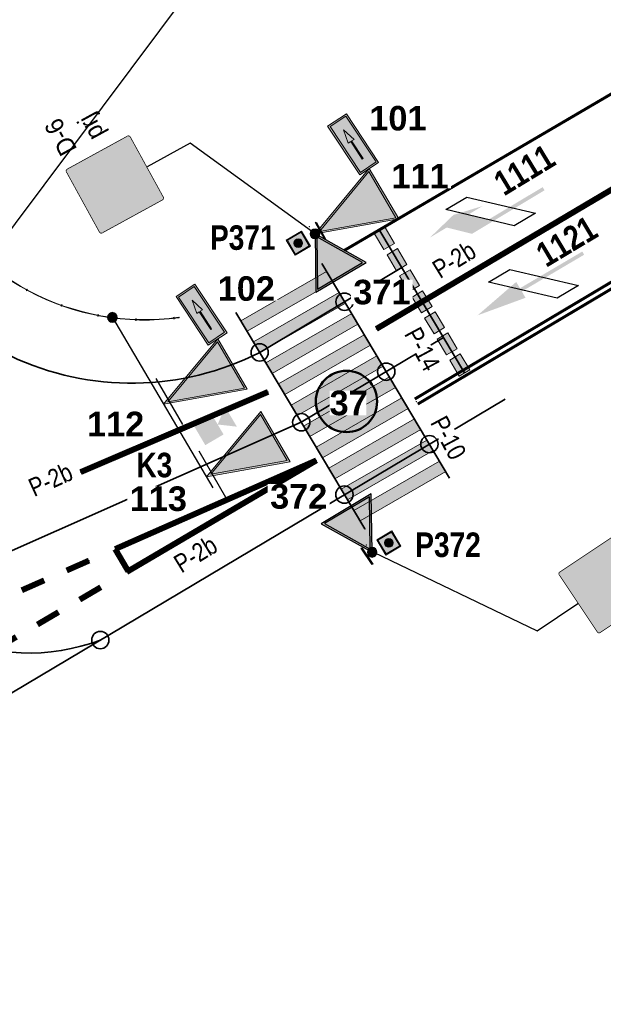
# Model space of a CAD drawing. Header units: metres. Extents: x 0 to 6473088, y 4 to 5822767.
# Tile 11 of 20: x 6472990 to 6473014, y 5822622 to 5822662. Entities that reach past the tile are written whole.
import ezdxf
from ezdxf.enums import TextEntityAlignment as Align

# ---------------------------------------------------------------- set-up
doc = ezdxf.new("R2010")
doc.units = ezdxf.units.M
for name, color, linetype, lineweight in [('GTS - detekcja pieszych', 1, 'Continuous', 0), ('MT IR - detekcja indukcyjna istniejąca', 7, 'Continuous', 30), ('MT IR - detekcja indukcyjna projektowana', 6, 'Continuous', 30), ('MT IR - detekcja wirtualna kamery rowery', 5, 'Continuous', 30), ('MT IR - numery grup sygnałowych', 6, 'Continuous', 30), ('MT IR - trajektorie i punkty kolizji', 1, 'Continuous', 35)]:
    doc.layers.add(name, color=color, linetype=linetype, lineweight=lineweight)
for name, color, linetype in [('IR - numery grup sygnałowych', 6, 'Continuous'), ('MT IR - detekcja dla pieszych', 1, 'Continuous'), ('MT IR - detekcja dla pieszych opisy', 7, 'Continuous'), ('MT IR - detekcja wirtualna kamery rowery opisy', 5, 'Continuous'), ('MT IR - oznakowanie pionowe', 7, 'Continuous'), ('MT IR - oznakowanie poziome opisy', 7, 'Continuous'), ('MT IR - oznakowanie poziome projektowane', 150, 'Continuous'), ('MT IR - sygnalizatory - oznaczenia', 7, 'Continuous'), ('MT IR - sygnalizatory projektowane', 7, 'Continuous'), ('zzz.gaHSDomyslna', 7, 'Continuous'), ('zzz.GASYG.Sygnalizator-Opis', 7, 'Continuous'), ('zzz.GASYG.Sygnalizator-Opis-Grupa', 7, 'Continuous'), ('zzz.GASYG.Sygnalizator-Opis-Nazwa', 7, 'Continuous'), ('zzz.GASYG.Sygnalizator-Opis-Stan', 7, 'Continuous'), ('zzz.GASYG.Sygnalizator-Symbol', 7, 'Continuous'), ('zzz.GASYG.Sygnalizator-Symbol-Tlo', 7, 'Continuous'), ('zzz.gaUbdef', 7, 'Continuous'), ('zzz.gaUbOs', 7, 'Continuous'), ('zzz.gaVSDodTekst', 7, 'Continuous'), ('zzz.gaVSDomyslna', 7, 'Continuous'), ('zzz.gaVSNazwa', 7, 'Continuous'), ('zzz.gaVSStan', 7, 'Continuous'), ('zzz.gaVSWielkość', 7, 'Continuous')]:
    doc.layers.add(name, color=color, linetype=linetype)
doc.styles.add('GA-ATR-TEXT', font='arial.ttf', dxfattribs={"width": 0.9})
doc.styles.add('GA-SGN-TEXT', font='txt.shx')
doc.styles.add('MT - bold Arial', font='arialbd.ttf')
doc.styles.add('MT - bold Arial Narrow', font='ARIALNB.TTF')
doc.styles.add('Nagłówek_10mm_Ga', font='arialbd.ttf', dxfattribs={"height": 1})
doc.styles.add('Opis poziomego', font='ARIALN.TTF')
doc.styles.get("Standard").update_dxf_attribs({"font": 'arial.ttf'})
doc.dimstyles.new('GA-LEADER', dxfattribs={"dimtxt": 1, "dimasz": 1, "dimexe": 1, "dimexo": 1, "dimgap": 1, "dimtad": 1, "dimtxsty": 'Standard', "dimcen": 1, "dimadec": 0, "dimazin": 0, "dimtfac": 1, "dimtmove": 0, "dimatfit": 3, "dimfxl": 1, "dimarcsym": 0})

# ---------------------------------------------------------------- blocks, each defined once
blk = doc.blocks.new('gaHSPos')
at = {"color": 0, "linetype": 'Continuous', "lineweight": 0}
blk.add_point((0, 0), dxfattribs=at)
blk = doc.blocks.new('*U33868')
at = {"layer": 'zzz.gaHSDomyslna'}
for points in [[(-4.607, 7.734), (-4.863, 8.163), (-8.358, 6.154), (-8.102, 5.725), (-4.607, 7.734)], [(-4.095, 6.874), (-4.351, 7.304), (-7.846, 5.295), (-7.59, 4.865), (-4.095, 6.874)], [(-3.583, 6.015), (-3.839, 6.445), (-7.334, 4.436), (-7.078, 4.006), (-3.583, 6.015)], [(-3.071, 5.156), (-3.327, 5.585), (-6.822, 3.577), (-6.566, 3.147), (-3.071, 5.156)], [(-2.559, 4.297), (-2.815, 4.726), (-6.31, 2.717), (-6.054, 2.288), (-2.559, 4.297)], [(-2.047, 3.437), (-2.303, 3.867), (-5.799, 1.858), (-5.543, 1.428), (-2.047, 3.437)], [(-1.536, 2.578), (-1.791, 3.008), (-5.287, 0.999), (-5.031, 0.569), (-1.536, 2.578)], [(-1.024, 1.719), (-1.28, 2.148), (-4.775, 0.139), (-4.519, -0.29), (-1.024, 1.719)], [(-0.512, 0.859), (-0.768, 1.289), (-4.263, -0.72), (-4.007, -1.15), (-0.512, 0.859)], [(0, 0), (-0.256, 0.43), (-3.751, -1.579), (-3.495, -2.009), (0, 0)]]:
    blk.add_hatch(color=150, dxfattribs=at).paths.add_polyline_path(points)
at = {"layer": 'zzz.gaHSDomyslna', "color": 150, "linetype": 'Continuous', "lineweight": 0}
for points in [[(-4.607, 7.734), (-4.863, 8.163), (-8.358, 6.154), (-8.102, 5.725), (-4.607, 7.734)], [(-4.095, 6.874), (-4.351, 7.304), (-7.846, 5.295), (-7.59, 4.865), (-4.095, 6.874)], [(-3.583, 6.015), (-3.839, 6.445), (-7.334, 4.436), (-7.078, 4.006), (-3.583, 6.015)], [(-3.071, 5.156), (-3.327, 5.585), (-6.822, 3.577), (-6.566, 3.147), (-3.071, 5.156)], [(-2.559, 4.297), (-2.815, 4.726), (-6.31, 2.717), (-6.054, 2.288), (-2.559, 4.297)], [(-2.047, 3.437), (-2.303, 3.867), (-5.799, 1.858), (-5.543, 1.428), (-2.047, 3.437)], [(-1.536, 2.578), (-1.791, 3.008), (-5.287, 0.999), (-5.031, 0.569), (-1.536, 2.578)], [(-1.024, 1.719), (-1.28, 2.148), (-4.775, 0.139), (-4.519, -0.29), (-1.024, 1.719)], [(-0.512, 0.859), (-0.768, 1.289), (-4.263, -0.72), (-4.007, -1.15), (-0.512, 0.859)], [(0, 0), (-0.256, 0.43), (-3.751, -1.579), (-3.495, -2.009), (0, 0)]]:
    blk.add_lwpolyline(points, close=True, dxfattribs=at)
at = {"layer": 'zzz.gaHSDomyslna', "color": 150}
for p in [(-8.551, 6.478), (-3.302, -2.333)]:
    blk.add_blockref('gaHSPos', p, dxfattribs=at)
blk = doc.blocks.new('zk.P-14')
at = {"linetype": 'Continuous', "lineweight": 0}
blk.add_hatch(color=0, dxfattribs=at).paths.add_polyline_path([(0.375, -0.5), (0.375, 0), (-0.375, 0), (-0.375, -0.5)])
at = {"color": 0, "linetype": 'Continuous', "lineweight": 0}
blk.add_lwpolyline([(-0.375, 0), (0.375, 0), (0.375, -0.5), (-0.375, -0.5), (-0.375, 0)], dxfattribs=at)
blk = doc.blocks.new('*U33869')
at = {"layer": 'zzz.gaHSDomyslna', "color": 150}
for p, rotation in [((-3.261, 5.478), 120.7697941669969), ((-2.75, 4.618), 120.7697941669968), ((-2.238, 3.759), 120.7697941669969), ((-1.727, 2.9), 120.7697941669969), ((-1.215, 2.041), 120.7697941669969), ((-0.703, 1.181), 120.7697941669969), ((-0.192, 0.322), 120.7697941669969)]:
    blk.add_blockref('zk.P-14', p, dxfattribs=dict(at, rotation=rotation))
for p in [(-3.468, 5.824), (0, 0)]:
    blk.add_blockref('gaHSPos', p, dxfattribs=at)
blk = doc.blocks.new('*U33870')
at = {"layer": 'zzz.gaHSDomyslna', "color": 150}
for points in [[(11.563, 7.024, 0.12, 0.12, 0), (-0.061, 0.103, 0.12, 0.12, 0)], [(11.686, 6.818, 0.12, 0.12, 0), (0.061, -0.103, 0.12, 0.12, 0)]]:
    blk.add_lwpolyline(points, format="xyseb", dxfattribs=at)
at = {"color": 150}
for p in [(11.624, 6.921), (0, 0)]:
    blk.add_blockref('gaHSPos', p, dxfattribs=at)
blk = doc.blocks.new('*U33873')
at = {"layer": 'zzz.gaHSDomyslna', "color": 150}
blk.add_lwpolyline([(0, 0, 0.24, 0.24, 0), (18.926, 11.216, 0.24, 0.24, 0)], format="xyseb", dxfattribs=at)
at = {"color": 150}
for p in [(18.926, 11.216), (0, 0)]:
    blk.add_blockref('gaHSPos', p, dxfattribs=at)
blk = doc.blocks.new('*U33876')
blk.add_hatch(color=0).paths.add_polyline_path([(0, 5), (-0.375, 2.95), (-0.075, 2.95), (-0.075, 0), (0.075, 0), (0.075, 2.95), (0.375, 2.95)])
blk = doc.blocks.new('*U33877')
blk.add_hatch(color=0).paths.add_polyline_path([(0.225, 3.2), (0.225, 2.5), (0.525, 3.7), (0.225, 5), (0.225, 4.2), (-0.525, 3.45), (-0.525, 0), (-0.375, 0), (-0.375, 2.6)])
blk = doc.blocks.new('*U33885')
at = {"layer": 'zzz.gaHSDomyslna', "color": 150}
blk.add_lwpolyline([(0, 0, 0.24, 0.24, 0), (-7.195, -4.179, 0.24, 0.24, 0)], format="xyseb", dxfattribs=at)
at = {"color": 150}
for p in [(0, 0), (-7.195, -4.179)]:
    blk.add_blockref('gaHSPos', p, dxfattribs=at)
blk = doc.blocks.new('*U33889')
at = {"layer": 'zzz.gaHSDomyslna', "color": 150}
for points in [[(6.894, 4.058, 0.24, 0.24, 0), (7.756, 4.566, 0.24, 0.24, 0)], [(5.171, 3.044, 0.24, 0.24, 0), (6.032, 3.551, 0.24, 0.24, 0)], [(3.447, 2.029, 0.24, 0.24, 0), (4.309, 2.537, 0.24, 0.24, 0)], [(1.724, 1.015, 0.24, 0.24, 0), (2.585, 1.522, 0.24, 0.24, 0)], [(0, 0, 0.24, 0.24, 0), (0.862, 0.507, 0.24, 0.24, 0)]]:
    blk.add_lwpolyline(points, format="xyseb", dxfattribs=at)
at = {"color": 150}
for p in [(9.102, 5.358), (0, 0)]:
    blk.add_blockref('gaHSPos', p, dxfattribs=at)
blk = doc.blocks.new('*U33896')
at = {"layer": 'zzz.gaHSDomyslna', "color": 150}
blk.add_lwpolyline([(0, 0, 0.12, 0.12, 0), (11.464, 6.724, 0.12, 0.12, 0)], format="xyseb", dxfattribs=at)
at = {"color": 150}
for p in [(11.464, 6.724), (0, 0)]:
    blk.add_blockref('gaHSPos', p, dxfattribs=at)
blk = doc.blocks.new('zzzGASYG.Ssmall')
blk.add_hatch(color=0).paths.add_polyline_path([(-0.366, -0.634), (0.366, -0.634), (0, 0)])
at = {"color": 0}
blk.add_lwpolyline([(-0.366, -0.634), (0.366, -0.634), (0, 0)], close=True, dxfattribs=at)
blk = doc.blocks.new('zzzGASYG.S5')
h = blk.add_hatch(color=0)
h.paths.add_polyline_path([(-0.366, -0.634), (0.366, -0.634), (0, 0)])
h.paths.add_polyline_path([(0, -0.044), (0.328, -0.612), (-0.328, -0.612)], flags=16)
at = {"color": 0}
for points in [[(-0.366, -0.634), (0.366, -0.634), (0, 0)], [(-0.328, -0.612), (0.328, -0.612), (0, -0.044)]]:
    blk.add_lwpolyline(points, close=True, dxfattribs=at)
blk = doc.blocks.new('*U31441')
at = {"layer": 'zzz.GASYG.Sygnalizator-Symbol', "color": 0, "lineweight": 30}
blk.add_blockref('zzzGASYG.S5', (0, 0), dxfattribs=at)
at = {"layer": 'zzz.GASYG.Sygnalizator-Symbol-Tlo', "color": 7, "lineweight": 30, "true_color": 0xffffff}
blk.add_blockref('zzzGASYG.Ssmall', (0, 0), dxfattribs=at)
blk = doc.blocks.new('*U31440')
at = {"color": 250, "lineweight": 30}
blk.add_blockref('*U31441', (0, 0), dxfattribs=at)
at = {"layer": 'zzz.GASYG.Sygnalizator-Opis', "color": 250, "style": 'GA-SGN-TEXT', "flags": 1}
for tag in ['AddText', 'Info1', 'Info2', 'Info3', 'Info4', 'Route', 'ID']:
    blk.add_attdef(tag, text='', height=0.2437, dxfattribs=at).set_placement((0.44, -0.455), align=Align.MIDDLE_LEFT)
at = {"layer": 'zzz.GASYG.Sygnalizator-Opis-Grupa', "color": 250, "style": 'GA-SGN-TEXT'}
blk.add_attdef('Group', text='', height=0.2437, dxfattribs=at).set_placement((0.44, -0.455), align=Align.MIDDLE_LEFT)
at = {"layer": 'zzz.GASYG.Sygnalizator-Opis-Nazwa', "color": 250, "style": 'GA-SGN-TEXT'}
blk.add_attdef('Name', text='', height=0.2437, dxfattribs=at).set_placement((0.44, -0.1625), align=Align.MIDDLE_LEFT)
at = {"layer": 'zzz.GASYG.Sygnalizator-Opis-Stan', "color": 250, "style": 'GA-SGN-TEXT', "flags": 1}
blk.add_attdef('State', text='', height=0.2437, dxfattribs=at).set_placement((0.44, -0.455), align=Align.MIDDLE_LEFT)
blk = doc.blocks.new('z.ga4s_p1')
at = {"layer": 'GTS - detekcja pieszych'}
h = blk.add_hatch(color=256, dxfattribs=at)
h.paths.add_polyline_path([(-1.11, 1.11), (-1.11, -1.11), (1.11, -1.11), (1.11, 1.11)])
h.paths.add_polyline_path([(1, 1), (1, -1), (-1, -1), (-1, 1)], flags=16)
h.paths.add_polyline_path([(0.54, 0, -1), (-0.54, 0, -1)], flags=0)
h = blk.add_hatch(color=255, dxfattribs=at)
h.paths.add_polyline_path([(-1, 1), (-1, -1), (1, -1), (1, 1)])
h.paths.add_polyline_path([(0.54, 0, -1), (-0.54, 0, -1)], flags=16)
blk.add_hatch(color=256, dxfattribs=at).paths.add_polyline_path([(0.54, 0, 1), (-0.54, 0, 1)])
for points in [[(-1.11, 1.11), (-1.11, -1.11), (1.11, -1.11), (1.11, 1.11)], [(-1, 1), (-1, -1), (1, -1), (1, 1)]]:
    blk.add_lwpolyline(points, close=True, dxfattribs=at)
blk.add_circle((0, 0), 0.544, dxfattribs=at)
blk = doc.blocks.new('zzzGASYG.Sbig')
at = {"linetype": 'Continuous', "lineweight": 0}
blk.add_hatch(color=0, dxfattribs=at).paths.add_polyline_path([(0, 0), (-0.366, -1), (0.366, -1)])
at = {"color": 0, "linetype": 'Continuous', "lineweight": 0}
blk.add_lwpolyline([(-0.366, -1), (0.366, -1), (0, 0)], close=True, dxfattribs=at)
blk = doc.blocks.new('zzzGASYG.S1')
at = {"linetype": 'Continuous', "lineweight": 0}
h = blk.add_hatch(color=0, dxfattribs=at)
h.paths.add_polyline_path([(0, 0), (-0.366, -1), (0.366, -1)])
h.paths.add_polyline_path([(0.335, -0.978), (-0.335, -0.978), (0, -0.064)], flags=16)
at = {"color": 0, "linetype": 'Continuous', "lineweight": 0}
for points in [[(-0.366, -1), (0.366, -1), (0, 0)], [(-0.335, -0.978), (0.335, -0.978), (0, -0.064)]]:
    blk.add_lwpolyline(points, close=True, dxfattribs=at)
blk = doc.blocks.new('*U31497')
at = {"layer": 'zzz.GASYG.Sygnalizator-Symbol', "color": 0, "lineweight": 30}
blk.add_blockref('zzzGASYG.S1', (0, 0), dxfattribs=at)
at = {"layer": 'zzz.GASYG.Sygnalizator-Symbol-Tlo', "color": 7, "lineweight": 30, "true_color": 0xffffff}
blk.add_blockref('zzzGASYG.Sbig', (0, 0), dxfattribs=at)
blk = doc.blocks.new('*U31496')
at = {"color": 250, "lineweight": 30}
blk.add_blockref('*U31497', (0, 0), dxfattribs=at)
at = {"layer": 'zzz.GASYG.Sygnalizator-Opis', "color": 250, "style": 'GA-SGN-TEXT', "flags": 1}
for tag in ['AddText', 'Info1', 'Info2', 'Info3', 'Info4', 'Route', 'ID']:
    blk.add_attdef(tag, text='', height=0.2437, dxfattribs=at).set_placement((0.44, -0.455), align=Align.MIDDLE_LEFT)
at = {"layer": 'zzz.GASYG.Sygnalizator-Opis-Grupa', "color": 250, "style": 'GA-SGN-TEXT'}
blk.add_attdef('Group', text='', height=0.2437, dxfattribs=at).set_placement((0.44, -0.455), align=Align.MIDDLE_LEFT)
at = {"layer": 'zzz.GASYG.Sygnalizator-Opis-Nazwa', "color": 250, "style": 'GA-SGN-TEXT'}
blk.add_attdef('Name', text='', height=0.2437, dxfattribs=at).set_placement((0.44, -0.1625), align=Align.MIDDLE_LEFT)
at = {"layer": 'zzz.GASYG.Sygnalizator-Opis-Stan', "color": 250, "style": 'GA-SGN-TEXT', "flags": 1}
blk.add_attdef('State', text='', height=0.2437, dxfattribs=at).set_placement((0.44, -0.455), align=Align.MIDDLE_LEFT)
blk = doc.blocks.new('zzzGASYG.S2a-0')
at = {"linetype": 'Continuous', "lineweight": 0}
blk.add_hatch(color=0, dxfattribs=at).paths.add_polyline_path([(-1.076, -0.881), (-1.076, -1.119), (-0.388, -1.119), (-0.388, -0.881)])
at = {"color": 0, "linetype": 'Continuous', "lineweight": 0}
blk.add_lwpolyline([(-1.076, -0.881), (-0.388, -0.881), (-0.388, -1.119), (-1.076, -1.119)], close=True, dxfattribs=at)
blk = doc.blocks.new('zzzGASYG.S2a-1')
at = {"linetype": 'Continuous', "lineweight": 0}
h = blk.add_hatch(color=0, dxfattribs=at)
h.paths.add_polyline_path([(-0.366, -0.859), (-1.098, -0.859), (-1.098, -1.141), (-0.366, -1.141)])
h.paths.add_polyline_path([(-0.388, -0.881), (-0.388, -1.119), (-1.076, -1.119), (-1.076, -0.881)], flags=16)
blk.add_hatch(color=0, dxfattribs=at).paths.add_polyline_path([(-0.948, -1), (-0.777, -1.043), (-0.777, -1.007), (-0.514, -1.007), (-0.514, -0.993), (-0.777, -0.993), (-0.777, -0.957)])
at = {"color": 250, "linetype": 'Continuous', "lineweight": 0}
for points in [[(-1.098, -0.859), (-0.366, -0.859), (-0.366, -1.141), (-1.098, -1.141)], [(-1.076, -0.881), (-0.388, -0.881), (-0.388, -1.119), (-1.076, -1.119)]]:
    blk.add_lwpolyline(points, close=True, dxfattribs=at)
at = {"color": 0, "linetype": 'Continuous', "lineweight": 0}
for points in [[(-0.777, -0.993), (-0.777, -0.957), (-0.948, -1), (-0.777, -1.043), (-0.777, -1.007)], [(-0.777, -0.993), (-0.514, -0.993), (-0.514, -1.007), (-0.777, -1.007)]]:
    blk.add_lwpolyline(points, dxfattribs=at)
blk = doc.blocks.new('*U31484')
at = {"layer": 'zzz.GASYG.Sygnalizator-Symbol', "color": 0, "xscale": -1}
blk.add_blockref('zzzGASYG.S2a-1', (0, 0), dxfattribs=at)
at = {"layer": 'zzz.GASYG.Sygnalizator-Symbol-Tlo', "color": 7, "true_color": 0xffffff, "xscale": -1}
blk.add_blockref('zzzGASYG.S2a-0', (0, 0), dxfattribs=at)
blk = doc.blocks.new('*U31483')
at = {"color": 250}
blk.add_blockref('*U31484', (0, 0), dxfattribs=at)
at = {"layer": 'zzz.GASYG.Sygnalizator-Opis', "color": 250, "style": 'GA-SGN-TEXT', "flags": 1}
for tag in ['AddText', 'Info1', 'Info2', 'Info3', 'Info4', 'Route', 'ID']:
    blk.add_attdef(tag, text='', height=0.2437, dxfattribs=at).set_placement((0.44, -1.655), align=Align.MIDDLE_LEFT)
at = {"layer": 'zzz.GASYG.Sygnalizator-Opis-Grupa', "color": 250, "style": 'GA-SGN-TEXT'}
blk.add_attdef('Group', text='', height=0.2437, dxfattribs=at).set_placement((0.44, -1.655), align=Align.MIDDLE_LEFT)
at = {"layer": 'zzz.GASYG.Sygnalizator-Opis-Nazwa', "color": 250, "style": 'GA-SGN-TEXT'}
blk.add_attdef('Name', text='', height=0.2437, dxfattribs=at).set_placement((0.44, -1.3625), align=Align.MIDDLE_LEFT)
at = {"layer": 'zzz.GASYG.Sygnalizator-Opis-Stan', "color": 250, "style": 'GA-SGN-TEXT', "flags": 1}
blk.add_attdef('State', text='', height=0.2437, dxfattribs=at).set_placement((0.44, -1.655), align=Align.MIDDLE_LEFT)
blk = doc.blocks.new('*U33965')
at = {"layer": 'zzz.gaHSDomyslna', "color": 150}
blk.add_lwpolyline([(0, 0, 0.24, 0.24, 0), (7.737, 4.555, 0.24, 0.24, 0)], format="xyseb", dxfattribs=at)
at = {"color": 150}
for p in [(7.737, 4.555), (0, 0)]:
    blk.add_blockref('gaHSPos', p, dxfattribs=at)
blk = doc.blocks.new('*U33966')
at = {"layer": 'zzz.gaHSDomyslna', "color": 150}
blk.add_lwpolyline([(0, 0, 0.24, 0.24, 0), (-8.206, -3.619, 0.24, 0.24, 0)], format="xyseb", dxfattribs=at)
at = {"color": 150}
for p in [(0, 0), (-8.206, -3.619)]:
    blk.add_blockref('gaHSPos', p, dxfattribs=at)
blk = doc.blocks.new('*U33967')
at = {"layer": 'zzz.gaHSDomyslna', "color": 150}
blk.add_lwpolyline([(0, 0, 0.24, 0.24, 0), (0.53, -0.9, 0.24, 0.24, 0)], format="xyseb", dxfattribs=at)
at = {"color": 150}
for p in [(0, 0), (0.53, -0.9)]:
    blk.add_blockref('gaHSPos', p, dxfattribs=at)
blk = doc.blocks.new('*U33968')
at = {"layer": 'zzz.gaHSDomyslna', "color": 150}
for points in [[(0, 0, 0.24, 0.24, 0), (-0.915, -0.404, 0.24, 0.24, 0)], [(-1.83, -0.807, 0.24, 0.24, 0), (-2.745, -1.211, 0.24, 0.24, 0)], [(-3.66, -1.614, 0.24, 0.24, 0), (-4.575, -2.018, 0.24, 0.24, 0)], [(-5.49, -2.421, 0.24, 0.24, 0), (-6.405, -2.825, 0.24, 0.24, 0)], [(-7.32, -3.228, 0.24, 0.24, 0), (-8.235, -3.632, 0.24, 0.24, 0)], [(-9.15, -4.035, 0.24, 0.24, 0), (-10.065, -4.439, 0.24, 0.24, 0)], [(-10.98, -4.842, 0.24, 0.24, 0), (-11.895, -5.246, 0.24, 0.24, 0)], [(-12.81, -5.649, 0.24, 0.24, 0), (-13.725, -6.053, 0.24, 0.24, 0)], [(-14.64, -6.456, 0.24, 0.24, 0), (-15.555, -6.86, 0.24, 0.24, 0)], [(-16.47, -7.263, 0.24, 0.24, 0), (-17.385, -7.667, 0.24, 0.24, 0)]]:
    blk.add_lwpolyline(points, format="xyseb", dxfattribs=at)
at = {"color": 150}
for p in [(0, 0), (-18.892, -8.332)]:
    blk.add_blockref('gaHSPos', p, dxfattribs=at)
blk = doc.blocks.new('A$C6DB17DEF')
at = {"layer": 'IR - numery grup sygnałowych', "lineweight": 30, "true_color": 0xffffff}
h = blk.add_hatch(color=7, dxfattribs=at)
h.dxf.hatch_style = 1
h.paths.add_polyline_path([(0, 1.25, 1), (2.5, 1.25, 1)])
at = {"layer": 'IR - numery grup sygnałowych', "lineweight": 50}
blk.add_circle((1.25, 1.25), 1.25, dxfattribs=at)
blk = doc.blocks.new('gaVSPos')
blk.add_point((0, 0))
blk = doc.blocks.new('gaVSTVcolumn0')
at = {"color": 0, "linetype": 'ByBlock', "lineweight": -2}
for p, q in [((-400, -30), (400, -30)), ((-400, -60), (-400, -30)), ((400, -60), (-400, -60)), ((400, -30), (400, -60))]:
    blk.add_line(p, q, dxfattribs=at)
blk.add_circle((0, 0), 30, dxfattribs=at)
blk = doc.blocks.new('gaVScolumn0')
at = {"color": 0, "linetype": 'ByBlock', "lineweight": -2}
blk.add_line((0, 0), (0, 400), dxfattribs=at)
at = {"color": 7, "style": 'GA-ATR-TEXT', "width": 0.9}
blk.add_attdef('X2', text='', height=150, dxfattribs=at).set_placement((-50, 0), align=Align.BOTTOM_RIGHT)
blk = doc.blocks.new('*U34325')
at = {"layer": 'zzz.gaVSDomyslna'}
h = blk.add_hatch(color=180, dxfattribs=at)
edge = h.paths.add_edge_path()
edge.add_line((-280, 594), (280, 594))
edge.add_arc((280, 580), 14, 359.99973, 89.99994, ccw=False)
edge.add_line((294, 580), (294, 20))
edge.add_arc((280, 20), 14, 270.00009, 359.99973, ccw=False)
edge.add_line((280, 6), (-280, 6))
edge.add_arc((-280, 20), 14, 180.00015, 269.99979, ccw=False)
edge.add_line((-294, 20), (-294, 580))
edge.add_arc((-280, 580), 14, 89.99994, 180.00015, ccw=False)
blk = doc.blocks.new('*U34326')
at = {"layer": 'zzz.gaVSDomyslna', "color": 7, "lineweight": 0, "true_color": 0xffffff, "const_width": 6}
blk.add_lwpolyline([(280, 3), (-280, 3, -0.414214), (-297, 20), (-297, 580, -0.414214), (-280, 597), (280, 597, -0.414214), (297, 580), (297, 20, -0.414214), (280, 3, -1)], format="xyb", dxfattribs=at)
blk = doc.blocks.new('*U34327')
at = {"layer": 'zzz.gaVSDomyslna', "true_color": 0xffffff}
blk.add_hatch(color=7, dxfattribs=at).paths.add_polyline_path([(0, 484), (-279.438, 0), (279.438, 0)])
blk = doc.blocks.new('*U34328')
at = {"layer": 'zzz.gaVSDomyslna', "true_color": 0x000000}
h = blk.add_hatch(color=18, dxfattribs=at)
h.paths.add_polyline_path([(-24, 372, 1), (24, 372, 1)])
h.paths.add_polyline_path([(49.7297, 326.351), (0, 345), (-37.2973, 261.081), (-87.4155, 210.963), (-75.7601, 185.321), (-18.6486, 242.432), (-9.72973, 259.459), (0, 186.486), (-46.6216, 121.216), (-77.8378, 27.5676), (-112.5, 23.2348), (-112.5, 11.6777), (-51.0384, 0), (-18.6486, 102.568), (20.4993, 150.613), (90.969, 27.2907), (68.459, 9.13869), (68.459, 0), (93.2432, 0), (134.934, 23.8234), (57.3273, 171.982), (59.8365, 179.509), (49.7297, 223.784), (49.7297, 279.73), (74.5946, 247.095), (74.5946, 163.176), (99.4595, 177.162), (99.4595, 261.081)])
h.paths.add_polyline_path([(219.122, 83.9189), (111.876, 83.9189), (121.645, 65.2703), (228.446, 65.2703)])
h.paths.add_polyline_path([(50.0186, 83.9189), (-16.7151, 83.9189), (-22.6042, 65.2703), (60.675, 65.2703)], flags=17)
h.paths.add_polyline_path([(-66.917, 83.9189), (-219.122, 83.9189), (-228.446, 65.2703), (-73.1332, 65.2703)])
blk = doc.blocks.new('*U34330')
at = {"layer": 'zzz.gaVSDomyslna', "color": 7, "true_color": 0xffffff}
for name, p in [('*U34326', (0, 0)), ('*U34327', (0, 96))]:
    blk.add_blockref(name, p, dxfattribs=at)
at = {"layer": 'zzz.gaVSDomyslna', "color": 180}
blk.add_blockref('*U34325', (0, 0), dxfattribs=at)
at = {"layer": 'zzz.gaVSDomyslna', "color": 18, "true_color": 0x000000}
blk.add_blockref('*U34328', (0, 108), dxfattribs=at)
blk = doc.blocks.new('*U34324')
at = {"layer": 'zzz.gaVSDomyslna'}
blk.add_blockref('*U34330', (0, 0), dxfattribs=at)
at = {"layer": 'zzz.gaVSDodTekst', "style": 'GA-ATR-TEXT', "width": 0.9}
blk.add_attdef('Addtext', text='', height=150, dxfattribs=at).set_placement((400, -7.5), align=Align.MIDDLE_LEFT)
at = {"layer": 'zzz.gaVSDomyslna', "style": 'MT - bold Arial', "flags": 1}
for tag in ['Width', 'Height', 'Position', 'Route', 'ItemNo', 'ID']:
    blk.add_attdef(tag, text='', height=1, dxfattribs=at).set_placement((0, 0), align=Align.MIDDLE_LEFT)
at = {"layer": 'zzz.gaVSNazwa', "style": 'GA-ATR-TEXT', "width": 0.9}
blk.add_attdef('Name', text='', height=150, dxfattribs=at).set_placement((400, 502.5), align=Align.MIDDLE_LEFT)
at = {"layer": 'zzz.gaVSStan', "style": 'GA-ATR-TEXT', "width": 0.9}
blk.add_attdef('State', text='', height=150, dxfattribs=at).set_placement((400, 247.5), align=Align.MIDDLE_LEFT)
at = {"layer": 'zzz.gaVSWielkość', "style": 'MT - bold Arial', "flags": 1}
blk.add_attdef('Size', text='', height=1, dxfattribs=at).set_placement((0, 0), align=Align.MIDDLE_LEFT)
blk = doc.blocks.new('*U34332')
at = {"layer": 'zzz.gaVSDomyslna'}
h = blk.add_hatch(color=180, dxfattribs=at)
edge = h.paths.add_edge_path()
edge.add_line((-280, 594), (280, 594))
edge.add_arc((280, 580), 14, 359.99973, 89.99994, ccw=False)
edge.add_line((294, 580), (294, 20))
edge.add_arc((280, 20), 14, 270.00009, 359.99973, ccw=False)
edge.add_line((280, 6), (-280, 6))
edge.add_arc((-280, 20), 14, 180.00015, 269.99979, ccw=False)
edge.add_line((-294, 20), (-294, 580))
edge.add_arc((-280, 580), 14, 89.99994, 180.00015, ccw=False)
blk = doc.blocks.new('*U34333')
at = {"layer": 'zzz.gaVSDomyslna', "color": 7, "lineweight": 0, "true_color": 0xffffff, "const_width": 6}
blk.add_lwpolyline([(280, 3), (-280, 3, -0.414214), (-297, 20), (-297, 580, -0.414214), (-280, 597), (280, 597, -0.414214), (297, 580), (297, 20, -0.414214), (280, 3, -1)], format="xyb", dxfattribs=at)
blk = doc.blocks.new('*U34334')
at = {"layer": 'zzz.gaVSDomyslna', "true_color": 0xffffff}
blk.add_hatch(color=7, dxfattribs=at).paths.add_polyline_path([(0, 484), (-279.438, 0), (279.438, 0)])
blk = doc.blocks.new('*U34335')
at = {"layer": 'zzz.gaVSDomyslna', "true_color": 0x000000}
h = blk.add_hatch(color=18, dxfattribs=at)
h.paths.add_polyline_path([(-24, 372, 1), (24, 372, 1)])
h.paths.add_polyline_path([(49.7297, 326.351), (0, 345), (-37.2973, 261.081), (-87.4155, 210.963), (-75.7601, 185.321), (-18.6486, 242.432), (-9.72973, 259.459), (0, 186.486), (-46.6216, 121.216), (-77.8378, 27.5676), (-112.5, 23.2348), (-112.5, 11.6777), (-51.0384, 0), (-18.6486, 102.568), (20.4993, 150.613), (90.969, 27.2907), (68.459, 9.13869), (68.459, 0), (93.2432, 0), (134.934, 23.8234), (57.3273, 171.982), (59.8365, 179.509), (49.7297, 223.784), (49.7297, 279.73), (74.5946, 247.095), (74.5946, 163.176), (99.4595, 177.162), (99.4595, 261.081)])
h.paths.add_polyline_path([(219.122, 83.9189), (111.876, 83.9189), (121.645, 65.2703), (228.446, 65.2703)])
h.paths.add_polyline_path([(50.0186, 83.9189), (-16.7151, 83.9189), (-22.6042, 65.2703), (60.675, 65.2703)], flags=17)
h.paths.add_polyline_path([(-66.917, 83.9189), (-219.122, 83.9189), (-228.446, 65.2703), (-73.1332, 65.2703)])
blk = doc.blocks.new('*U34337')
at = {"layer": 'zzz.gaVSDomyslna', "color": 7, "true_color": 0xffffff}
for name, p in [('*U34333', (0, 0)), ('*U34334', (0, 96))]:
    blk.add_blockref(name, p, dxfattribs=at)
at = {"layer": 'zzz.gaVSDomyslna', "color": 180}
blk.add_blockref('*U34332', (0, 0), dxfattribs=at)
at = {"layer": 'zzz.gaVSDomyslna', "color": 18, "true_color": 0x000000}
blk.add_blockref('*U34335', (0, 108), dxfattribs=at)
blk = doc.blocks.new('*U34331')
at = {"layer": 'zzz.gaVSDomyslna'}
blk.add_blockref('*U34337', (0, 0), dxfattribs=at)
at = {"layer": 'zzz.gaVSDodTekst', "style": 'GA-ATR-TEXT', "width": 0.9}
blk.add_attdef('Addtext', text='', height=150, dxfattribs=at).set_placement((400, -7.5), align=Align.MIDDLE_LEFT)
at = {"layer": 'zzz.gaVSDomyslna', "style": 'MT - bold Arial', "flags": 1}
for tag in ['Width', 'Height', 'Position', 'Route', 'ItemNo', 'ID']:
    blk.add_attdef(tag, text='', height=1, dxfattribs=at).set_placement((0, 0), align=Align.MIDDLE_LEFT)
at = {"layer": 'zzz.gaVSNazwa', "style": 'GA-ATR-TEXT', "width": 0.9}
blk.add_attdef('Name', text='', height=150, dxfattribs=at).set_placement((400, 502.5), align=Align.MIDDLE_LEFT)
at = {"layer": 'zzz.gaVSStan', "style": 'GA-ATR-TEXT', "width": 0.9}
blk.add_attdef('State', text='', height=150, dxfattribs=at).set_placement((400, 247.5), align=Align.MIDDLE_LEFT)
at = {"layer": 'zzz.gaVSWielkość', "style": 'MT - bold Arial', "flags": 1}
blk.add_attdef('Size', text='', height=1, dxfattribs=at).set_placement((0, 0), align=Align.MIDDLE_LEFT)
blk = doc.blocks.new('gaSSPos')
at = {"color": 0, "linetype": 'Continuous', "lineweight": 0}
blk.add_point((0, 0), dxfattribs=at)
blk = doc.blocks.new('*U34492')
at = {"layer": 'zzz.gaUbdef', "color": 251, "linetype": 'Continuous', "lineweight": 0, "true_color": 0x666666}
for points in [[(0, 0, 0.1, 0.1, 0.001241), (0.022, -0.045, 0.1, 0.1, 0)], [(0, 0, 0.05, 0.05, 0.001241), (0.022, -0.045, 0.05, 0.05, 0)], [(0.786, -1.334, 0.1, 0.1, 0.001241), (0.815, -1.375, 0.1, 0.1, 0)], [(0.786, -1.334, 0.05, 0.05, 0.001241), (0.815, -1.375, 0.05, 0.05, 0)], [(1.768, -2.531, 0.1, 0.1, 0.001241), (1.803, -2.567, 0.1, 0.1, 0)], [(1.768, -2.531, 0.05, 0.05, 0.001241), (1.803, -2.567, 0.05, 0.05, 0)], [(2.922, -3.564, 0.1, 0.1, 0.001241), (2.961, -3.595, 0.1, 0.1, 0)], [(2.922, -3.564, 0.05, 0.05, 0.001241), (2.961, -3.595, 0.05, 0.05, 0)], [(4.22, -4.408, 0.1, 0.1, 0.001241), (4.264, -4.432, 0.1, 0.1, 0)], [(4.22, -4.408, 0.05, 0.05, 0.001241), (4.264, -4.432, 0.05, 0.05, 0)], [(5.632, -5.043, 0.1, 0.1, 0.001241), (5.679, -5.06, 0.1, 0.1, 0)], [(5.632, -5.043, 0.05, 0.05, 0.001241), (5.679, -5.06, 0.05, 0.05, 0)], [(7.125, -5.454, 0.1, 0.1, 0.001241), (7.174, -5.464, 0.1, 0.1, 0)], [(7.125, -5.454, 0.05, 0.05, 0.001241), (7.174, -5.464, 0.05, 0.05, 0)], [(8.663, -5.632, 0.1, 0.1, 0.001241), (8.713, -5.634, 0.1, 0.1, 0)], [(8.663, -5.632, 0.05, 0.05, 0.001241), (8.713, -5.634, 0.05, 0.05, 0)], [(10.211, -5.571, 0.1, 0.1, 0.001241), (10.26, -5.565, 0.1, 0.1, 0)], [(10.211, -5.571, 0.05, 0.05, 0.001241), (10.26, -5.565, 0.05, 0.05, 0)]]:
    blk.add_lwpolyline(points, format="xyseb", dxfattribs=at)
at = {"layer": 'zzz.gaUbdef', "color": 7, "linetype": 'Continuous', "lineweight": 0}
blk.add_lwpolyline([(10.445, -5.551), (10.442, -5.532, -0.324272), (0.009, 0.004), (-0.009, -0.004, 0.324272), (10.445, -5.551)], format="xyb", dxfattribs=at)
at = {"layer": 'zzz.gaUbOs', "color": 251, "linetype": 'Continuous', "lineweight": 0, "true_color": 0x666666}
blk.add_lwpolyline([(0, 0, 0.324272), (10.443, -5.542)], format="xyb", dxfattribs=at)
at = {"layer": 'MT IR - oznakowanie pionowe'}
for p in [(0, 0), (10.443, -5.542)]:
    blk.add_blockref('gaSSPos', p, dxfattribs=at)

msp = doc.modelspace()

# ---------------------------------------------------------------- hatches: boundary and pattern name
at = {"layer": 'MT IR - detekcja wirtualna kamery rowery'}
h = msp.add_hatch(color=256, dxfattribs=at)
h.paths.add_polyline_path([(6472997.861, 5822645.446), (6472998.643, 5822645.357), (6472998.166, 5822646.17)])
h.paths.add_polyline_path([(6472996.879, 5822645.416), (6472997.356, 5822644.603), (6472998.1, 5822645.039), (6472997.623, 5822645.852)])
at = {"layer": 'MT IR - sygnalizatory projektowane'}
h = msp.add_hatch(color=7, dxfattribs=at)
edge = h.paths.add_edge_path()
edge.add_arc((6473001.83, 5822653.225), 0.195, 38.9997, 398.9997)
h = msp.add_hatch(color=7, dxfattribs=at)
edge = h.paths.add_edge_path()
edge.add_arc((6472993.568, 5822649.813), 0.195, 38.9997, 398.9997)
h = msp.add_hatch(color=7, dxfattribs=at)
edge = h.paths.add_edge_path()
edge.add_arc((6473004.158, 5822640.234), 0.195, 38.9997, 398.9997)

# ---------------------------------------------------------------- linework, layer by layer
at = {"layer": 'MT IR - detekcja indukcyjna projektowana'}
msp.add_lwpolyline([(6473009.767, 5822651.767), (6473012.577, 5822651.113), (6473011.698, 5822650.596), (6473008.909, 5822651.255)], close=True, dxfattribs=at)
at = {"layer": 'MT IR - sygnalizatory projektowane'}
for points in [[(6473001.635, 5822653.225, 1), (6473002.025, 5822653.225, 1)], [(6472993.373, 5822649.813, 1), (6472993.763, 5822649.813, 1)], [(6473003.963, 5822640.234, 1), (6473004.353, 5822640.234, 1)]]:
    msp.add_lwpolyline(points, format="xyb", close=True, dxfattribs=at)
at = {"layer": 'MT IR - sygnalizatory projektowane', "lineweight": 30}
for points in [[(6472995.333, 5822647.324), (6472996.43, 5822645.445)], [(6472997.086, 5822644.365), (6472998.183, 5822642.486)]]:
    msp.add_lwpolyline(points, dxfattribs=at)
at = {"layer": 'MT IR - trajektorie i punkty kolizji'}
msp.add_lwpolyline([(6472978.29, 5822662.136), (6472982.471, 5822641.77, 0.430411), (6472993.077, 5822636.652)], format="xyb", dxfattribs=at)
for points in [[(6473007.922, 5822647.552), (6473004.469, 5822653.351)], [(6473002.108, 5822652.009), (6473007.319, 5822643.26)], [(6472998.605, 5822650.013), (6473003.861, 5822641.189)]]:
    msp.add_lwpolyline(points, dxfattribs=at)
for centre in [(6473003.033, 5822650.455), (6472999.573, 5822648.387), (6473004.734, 5822647.6), (6473001.271, 5822645.537), (6473006.495, 5822644.644), (6473003.028, 5822642.587), (6472993.077, 5822636.652)]:
    msp.add_circle(centre, 0.353, dxfattribs=at)

# ---------------------------------------------------------------- block references
at = {"layer": 'MT IR - detekcja dla pieszych', "transparency": 33554687, "xscale": 0.3250000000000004, "yscale": 0.3250000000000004, "zscale": 0.3250000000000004}
for p, rotation in [((6473001.149, 5822652.845), 300.5864162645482), ((6473004.839, 5822640.613), 120.5864162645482)]:
    msp.add_blockref('z.ga4s_p1', p, dxfattribs=dict(at, rotation=rotation))
at = {"layer": 'MT IR - numery grup sygnałowych', "transparency": 33554687, "rotation": 252.6782819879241}
msp.add_blockref('A$C6DB17DEF', (6473002.291, 5822647.95), dxfattribs=at)
at = {"layer": 'MT IR - oznakowanie pionowe', "xscale": 0.005, "yscale": 0.005}
for name, p, rotation in [('*U34331', (6472994.984, 5822655.957), 118.7395848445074), ('*U34324', (6473012.55, 5822638.137), 303.6898570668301)]:
    msp.add_blockref(name, p, dxfattribs=dict(at, rotation=rotation)).add_auto_attribs({'Name': 'D-6', 'State': 'prj'})
at = {"layer": 'MT IR - oznakowanie pionowe'}
for name, p, xscale, yscale, rotation in [('gaVScolumn0', (6472996.737, 5822656.918), 0.005, 0.005, 118.7397953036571), ('gaVSTVcolumn0', (6473002.014, 5822653.325), 0.001, 0.001, 118.7397953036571), ('gaVSTVcolumn0', (6473003.988, 5822640.095), 0.001, 0.001, 303.6900675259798), ('gaVScolumn0', (6473010.886, 5822637.027), 0.005, 0.005, 303.6900675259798)]:
    msp.add_blockref(name, p, dxfattribs=dict(at, xscale=xscale, yscale=yscale, rotation=rotation))
msp.add_blockref('*U34492', (6472985.84, 5822655.354), dxfattribs=at)
for p, rotation in [((6473002.014, 5822653.325), 118.7397953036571), ((6473003.988, 5822640.095), 303.6900675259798)]:
    msp.add_blockref('gaVSPos', p, dxfattribs=dict(at, rotation=rotation))
at = {"layer": 'MT IR - oznakowanie poziome projektowane'}
for name, p in [('*U33873', (6473004.329, 5822649.344)), ('*U33896', (6473003.022, 5822652.546)), ('*U33869', (6473007.707, 5822647.424)), ('*U33870', (6473005.958, 5822646.382)), ('*U33868', (6473007.163, 5822643.522)), ('*U33966', (6473001.888, 5822643.983)), ('*U33965', (6472994.151, 5822639.428)), ('*U33967', (6472993.682, 5822640.364)), ('*U33968', (6472992.619, 5822639.895)), ('*U33889', (6472985.341, 5822634.242))]:
    msp.add_blockref(name, p, dxfattribs=at)
at = {"layer": 'MT IR - oznakowanie poziome projektowane', "color": 150}
for name, p, rotation in [('*U33877', (6473010.918, 5822655.45), 120.9637565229), ('*U33876', (6473012.765, 5822652.436), 120.5070861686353)]:
    msp.add_blockref(name, p, dxfattribs=dict(at, rotation=rotation))
at = {"layer": 'MT IR - oznakowanie poziome projektowane', "rotation": 353.017995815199}
msp.add_blockref('*U33885', (6472999.918, 5822646.776), dxfattribs=at)
at = {"layer": 'zzz.gaHSDomyslna', "color": 8, "lineweight": 30}
for p in [(6473001.597, 5822653.519), (6473003.925, 5822640.528), (6473006.097, 5822640.495)]:
    msp.add_blockref('gaHSPos', p, dxfattribs=at)

# ---------------------------------------------------------------- texts
at = {"layer": 'MT IR - detekcja dla pieszych opisy', "color": 7, "transparency": 33554687, "insert": (6472998.884, 5822653.572), "char_height": 1, "attachment_point": 2, "style": 'MT - bold Arial Narrow', "bg_fill": 3, "box_fill_scale": 1, "bg_fill_color": 256, "bg_fill_transparency": 0}
msp.add_mtext_dynamic_manual_height_columns('P371', width=2.94942, gutter_width=11.299, heights=[1.021], dxfattribs=at)

# ---------------------------------------------------------------- next in the draw order: linework, layer by layer
at = {"layer": 'MT IR - trajektorie i punkty kolizji'}
msp.add_lwpolyline([(6473005.364, 5822651.848), (6472999.573, 5822648.387, -0.492681), (6472983.111, 5822656.208), (6472981.162, 5822665.596)], format="xyb", dxfattribs=at)

# ---------------------------------------------------------------- next in the draw order: texts
at = {"layer": 'MT IR - detekcja dla pieszych opisy', "color": 7, "transparency": 33554687, "insert": (6473007.252, 5822641.041), "char_height": 1, "attachment_point": 2, "style": 'MT - bold Arial Narrow', "bg_fill": 3, "box_fill_scale": 1, "bg_fill_color": 256, "bg_fill_transparency": 0}
msp.add_mtext_dynamic_manual_height_columns('P372', width=2.94942, gutter_width=11.299, heights=[1.021], dxfattribs=at)
at = {"layer": 'MT IR - detekcja indukcyjna istniejąca', "insert": (6473011.833, 5822653.346), "char_height": 1, "width": 2.71184, "attachment_point": 2, "rotation": 30.9145, "style": 'MT - bold Arial Narrow', "bg_fill": 3, "box_fill_scale": 1, "bg_fill_color": 1, "bg_fill_transparency": 0}
msp.add_mtext('1121', dxfattribs=at)
at = {"layer": 'MT IR - oznakowanie poziome opisy', "insert": (6473006.532, 5822652.016), "char_height": 0.75, "width": 1.82078, "attachment_point": 1, "rotation": 31.5238, "style": 'Opis poziomego', "bg_fill": 3, "box_fill_scale": 1, "bg_fill_color": 1, "bg_fill_transparency": 0}
msp.add_mtext('P-2b', dxfattribs=at)

# ---------------------------------------------------------------- next in the draw order: leaders
at = {"layer": 'MT IR - oznakowanie pionowe'}
msp.add_leader([(6473002.014, 5822653.325), (6473001.83, 5822653.225), (6472996.737, 5822656.918)], dimstyle='GA-LEADER', override={"dimasz": 0.3}, dxfattribs=at)

# ---------------------------------------------------------------- next in the draw order: linework, layer by layer
at = {"layer": 'MT IR - detekcja indukcyjna projektowana'}
msp.add_lwpolyline([(6473008.014, 5822654.724), (6473010.824, 5822654.07), (6473009.946, 5822653.553), (6473007.157, 5822654.212)], close=True, dxfattribs=at)
at = {"layer": 'MT IR - trajektorie i punkty kolizji'}
msp.add_lwpolyline([(6473007.066, 5822648.989), (6473001.271, 5822645.537), (6472976.312, 5822634.464, 0.020137), (6472971.088, 5822632.077), (6472960.421, 5822625.817)], format="xyb", dxfattribs=at)
msp.add_lwpolyline([(6472968.131, 5822621.792), (6473009.585, 5822646.485)], dxfattribs=at)

# ---------------------------------------------------------------- next in the draw order: texts
at = {"layer": 'MT IR - sygnalizatory - oznaczenia', "color": 7, "transparency": 33554687, "char_height": 1, "attachment_point": 2, "style": 'MT - bold Arial', "bg_fill": 3, "box_fill_scale": 1, "bg_fill_color": 256, "bg_fill_transparency": 0}
for s, insert in [('101', (6473005.209, 5822658.442)), ('111', (6473006.111, 5822656.078)), ('102', (6472999.028, 5822651.492)), ('371', (6473004.556, 5822651.349))]:
    msp.add_mtext_dynamic_manual_height_columns(s, width=2.52252, gutter_width=11.299, heights=[1.021], dxfattribs=dict(at, insert=insert))

# ---------------------------------------------------------------- next in the draw order: leaders
at = {"layer": 'MT IR - oznakowanie pionowe'}
msp.add_leader([(6473003.988, 5822640.095), (6473004.216, 5822640.24), (6473010.886, 5822637.027)], dimstyle='GA-LEADER', override={"dimasz": 0.3}, dxfattribs=at)

# ---------------------------------------------------------------- next in the draw order: linework, layer by layer
msp.add_lwpolyline([(6473004.931, 5822666.281), (6472999.036, 5822666.281), (6472988.417, 5822652.078)], dxfattribs=at)

# ---------------------------------------------------------------- next in the draw order: block references
at = {"layer": 'MT IR - sygnalizatory projektowane', "xscale": 3.25, "yscale": 3.25}
for name, p, rotation in [('*U31483', (6473001.99, 5822653.099), 123.53936646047), ('*U31440', (6473001.834, 5822653.22), 30.80947221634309), ('*U31483', (6472995.81, 5822646.15), 123.53936646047)]:
    msp.add_blockref(name, p, dxfattribs=dict(at, rotation=rotation))
at = {"layer": 'MT IR - sygnalizatory projektowane', "lineweight": 30, "xscale": 3.249999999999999, "yscale": 3.249999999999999, "rotation": 120.2774742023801}
msp.add_blockref('*U31496', (6473001.834, 5822653.22), dxfattribs=at)

# ---------------------------------------------------------------- next in the draw order: texts
at = {"layer": 'MT IR - detekcja indukcyjna istniejąca', "insert": (6473010.105, 5822656.262), "char_height": 1, "width": 2.71184, "attachment_point": 2, "rotation": 31.2547, "style": 'MT - bold Arial Narrow', "bg_fill": 3, "box_fill_scale": 1, "bg_fill_color": 1, "bg_fill_transparency": 0}
msp.add_mtext('1111', dxfattribs=at)
at = {"layer": 'MT IR - numery grup sygnałowych', "lineweight": -3, "transparency": 33554687, "insert": (6473002.423, 5822646.826), "char_height": 1, "attachment_point": 1, "style": 'Nagłówek_10mm_Ga', "bg_fill": 3, "box_fill_scale": 1, "bg_fill_color": 256, "bg_fill_transparency": 0}
msp.add_mtext_dynamic_manual_height_columns('37', width=1.5, gutter_width=12.5, heights=[0], dxfattribs=at)
at = {"layer": 'MT IR - oznakowanie poziome opisy', "char_height": 0.75, "width": 1.82078, "attachment_point": 1, "style": 'Opis poziomego', "bg_fill": 3, "box_fill_scale": 1, "bg_fill_color": 1, "bg_fill_transparency": 0}
for s, insert, rotation in [('P-14', (6473006.109, 5822649.498), 298.231), ('P-10', (6473007.173, 5822645.88), 298.231), ('P-2b', (6472990.066, 5822643.164), 24.3988), ('P-2b', (6472995.988, 5822640), 31.5238)]:
    msp.add_mtext(s, dxfattribs=dict(at, insert=insert, rotation=rotation))
at = {"layer": 'MT IR - sygnalizatory - oznaczenia', "color": 7, "transparency": 33554687, "char_height": 1, "attachment_point": 2, "style": 'MT - bold Arial', "bg_fill": 3, "box_fill_scale": 1, "bg_fill_color": 256, "bg_fill_transparency": 0}
for s, insert in [('112', (6472993.7, 5822645.968)), ('113', (6472995.442, 5822642.92)), ('372', (6473001.165, 5822643.013))]:
    msp.add_mtext_dynamic_manual_height_columns(s, width=2.52252, gutter_width=11.299, heights=[1.021], dxfattribs=dict(at, insert=insert))

# ---------------------------------------------------------------- next in the draw order: linework, layer by layer
at = {"layer": 'MT IR - sygnalizatory projektowane', "lineweight": 30}
msp.add_lwpolyline([(6472993.568, 5822649.813), (6472997.663, 5822642.857)], dxfattribs=at)

# ---------------------------------------------------------------- next in the draw order: block references
at = {"layer": 'MT IR - sygnalizatory projektowane', "lineweight": 30, "xscale": 3.249999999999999, "yscale": 3.249999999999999, "rotation": 120.2774742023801}
for p in [(6472995.654, 5822646.271), (6472997.407, 5822643.312)]:
    msp.add_blockref('*U31496', p, dxfattribs=at)
at = {"layer": 'MT IR - sygnalizatory projektowane', "xscale": 3.250000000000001, "yscale": 3.250000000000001, "rotation": 210.8094722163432}
msp.add_blockref('*U31440', (6473004.153, 5822640.238), dxfattribs=at)

# ---------------------------------------------------------------- next in the draw order: texts
at = {"layer": 'MT IR - detekcja wirtualna kamery rowery opisy', "insert": (6472995.279, 5822644.293, -83.834), "char_height": 1, "attachment_point": 2, "style": 'MT - bold Arial Narrow', "bg_fill": 3, "box_fill_scale": 1, "bg_fill_color": 256, "bg_fill_transparency": 0}
msp.add_mtext_dynamic_manual_height_columns('K3', width=1.59424, gutter_width=12.5, heights=[0], dxfattribs=at)

doc.saveas('drawing.dxf')
